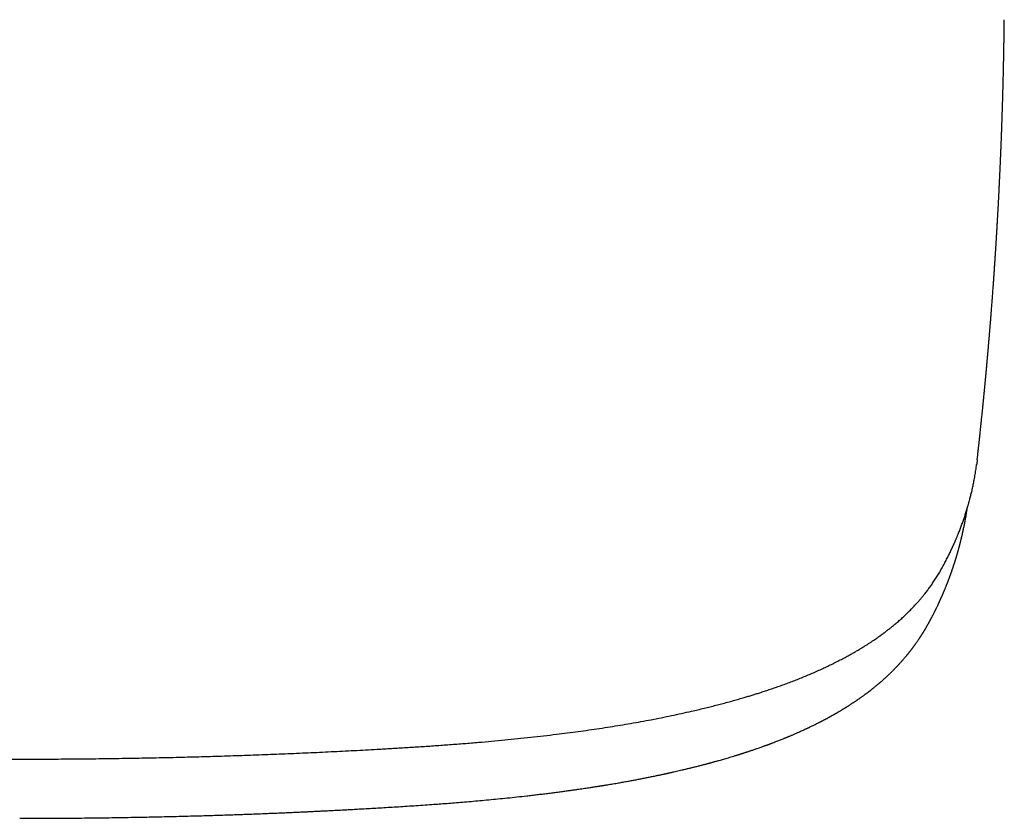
# Model space of a CAD drawing. Header units: millimetres. Extents: x 8 to 562, y 12 to 805.
# Tile 7 of 256: x 315 to 364, y 293 to 333. Entities that reach past the tile are written whole.
import ezdxf

# ---------------------------------------------------------------- set-up
doc = ezdxf.new("R2010")
doc.units = ezdxf.units.MM

msp = doc.modelspace()

# ---------------------------------------------------------------- linework, layer by layer
at = {"color": 7, "linetype": 'Continuous', "lineweight": 30}
for points, knots in [([(362.602, 310.586), (362.604, 310.61), (362.61, 310.662), (362.619, 310.739), (362.627, 310.811), (362.634, 310.872), (362.639, 310.92), (362.643, 310.958), (362.647, 310.99), (362.65, 311.021), (362.654, 311.056), (362.659, 311.095), (362.665, 311.152), (362.673, 311.224), (362.682, 311.309), (362.691, 311.392), (362.7, 311.472), (362.707, 311.542), (362.714, 311.602), (362.719, 311.653), (362.725, 311.705), (362.731, 311.761), (362.738, 311.826), (362.749, 311.926), (362.762, 312.055), (362.777, 312.197), (362.79, 312.317), (362.801, 312.422), (362.812, 312.529), (362.824, 312.641), (362.836, 312.758), (362.846, 312.861), (362.855, 312.948), (362.862, 313.014), (362.868, 313.076), (362.875, 313.141), (362.882, 313.212), (362.89, 313.293), (362.898, 313.376), (362.906, 313.458), (362.914, 313.535), (362.922, 313.612), (362.929, 313.689), (362.937, 313.765), (362.944, 313.838), (362.95, 313.9), (362.954, 313.949), (362.958, 313.987), (362.961, 314.021), (362.965, 314.056), (362.969, 314.098), (362.974, 314.149), (362.98, 314.21), (362.986, 314.277), (362.993, 314.348), (363, 314.42), (363.006, 314.491), (363.013, 314.558), (363.018, 314.615), (363.022, 314.659), (363.025, 314.693), (363.028, 314.725), (363.032, 314.759), (363.036, 314.803), (363.041, 314.866), (363.049, 314.944), (363.057, 315.034), (363.065, 315.119), (363.072, 315.201), (363.078, 315.267), (363.083, 315.318), (363.086, 315.353), (363.089, 315.384), (363.091, 315.412), (363.094, 315.438), (363.096, 315.467), (363.1, 315.502), (363.104, 315.548), (363.108, 315.6), (363.113, 315.655), (363.118, 315.71), (363.123, 315.761), (363.127, 315.81), (363.132, 315.868), (363.138, 315.933), (363.144, 316.002), (363.149, 316.066), (363.155, 316.128), (363.161, 316.198), (363.168, 316.277), (363.175, 316.366), (363.183, 316.459), (363.192, 316.557), (363.2, 316.651), (363.207, 316.737), (363.213, 316.809), (363.218, 316.872), (363.223, 316.933), (363.229, 316.999), (363.235, 317.074), (363.242, 317.153), (363.248, 317.234), (363.255, 317.312), (363.261, 317.388), (363.266, 317.459), (363.272, 317.523), (363.276, 317.582), (363.281, 317.639), (363.286, 317.701), (363.291, 317.769), (363.297, 317.842), (363.303, 317.915), (363.308, 317.986), (363.316, 318.08), (363.324, 318.193), (363.335, 318.327), (363.345, 318.464), (363.356, 318.606), (363.367, 318.753), (363.377, 318.894), (363.387, 319.029), (363.396, 319.148), (363.404, 319.257), (363.411, 319.36), (363.419, 319.47), (363.427, 319.582), (363.435, 319.691), (363.442, 319.791), (363.449, 319.886), (363.455, 319.976), (363.461, 320.071), (363.469, 320.174), (363.476, 320.287), (363.484, 320.403), (363.492, 320.518), (363.499, 320.627), (363.506, 320.732), (363.513, 320.837), (363.519, 320.93), (363.524, 321.012), (363.529, 321.082), (363.533, 321.154), (363.538, 321.227), (363.542, 321.298), (363.546, 321.363), (363.55, 321.418), (363.553, 321.468), (363.556, 321.518), (363.559, 321.574), (363.564, 321.649), (363.57, 321.743), (363.577, 321.855), (363.582, 321.952), (363.587, 322.03), (363.59, 322.086), (363.593, 322.136), (363.597, 322.196), (363.602, 322.274), (363.607, 322.376), (363.614, 322.491), (363.62, 322.598), (363.625, 322.691), (363.63, 322.764), (363.633, 322.829), (363.636, 322.88), (363.638, 322.92), (363.64, 322.954), (363.642, 322.99), (363.645, 323.045), (363.649, 323.118), (363.654, 323.207), (363.659, 323.297), (363.663, 323.382), (363.668, 323.46), (363.671, 323.531), (363.675, 323.596), (363.678, 323.658), (363.681, 323.723), (363.685, 323.788), (363.688, 323.852), (363.691, 323.915), (363.695, 323.982), (363.698, 324.051), (363.701, 324.117), (363.705, 324.178), (363.707, 324.235), (363.71, 324.289), (363.712, 324.339), (363.715, 324.39), (363.718, 324.444), (363.72, 324.505), (363.724, 324.575), (363.728, 324.653), (363.731, 324.729), (363.734, 324.799), (363.737, 324.864), (363.74, 324.924), (363.743, 324.98), (363.745, 325.034), (363.748, 325.089), (363.75, 325.143), (363.753, 325.194), (363.755, 325.241), (363.757, 325.288), (363.759, 325.336), (363.761, 325.387), (363.764, 325.443), (363.766, 325.503), (363.769, 325.567), (363.772, 325.63), (363.774, 325.691), (363.777, 325.745), (363.779, 325.792), (363.781, 325.836), (363.782, 325.874), (363.784, 325.911), (363.785, 325.95), (363.787, 325.994), (363.789, 326.045), (363.792, 326.121), (363.796, 326.219), (363.801, 326.339), (363.805, 326.446), (363.809, 326.538), (363.812, 326.618), (363.815, 326.691), (363.818, 326.763), (363.82, 326.835), (363.823, 326.911), (363.826, 326.992), (363.829, 327.072), (363.832, 327.145), (363.834, 327.213), (363.837, 327.278), (363.839, 327.348), (363.841, 327.409), (363.843, 327.466), (363.845, 327.52), (363.847, 327.582), (363.85, 327.655), (363.852, 327.735), (363.855, 327.818), (363.858, 327.895), (363.86, 327.965), (363.862, 328.037), (363.865, 328.115), (363.867, 328.202), (363.87, 328.291), (363.873, 328.378), (363.875, 328.465), (363.878, 328.554), (363.881, 328.643), (363.883, 328.725), (363.885, 328.798), (363.887, 328.861), (363.889, 328.922), (363.89, 328.985), (363.892, 329.053), (363.894, 329.121), (363.896, 329.182), (363.897, 329.237), (363.899, 329.29), (363.9, 329.346), (363.902, 329.412), (363.904, 329.489), (363.906, 329.575), (363.908, 329.662), (363.91, 329.744), (363.912, 329.817), (363.913, 329.884), (363.915, 329.952), (363.917, 330.025), (363.919, 330.109), (363.921, 330.201), (363.923, 330.295), (363.924, 330.379), (363.926, 330.453), (363.927, 330.518), (363.929, 330.581), (363.93, 330.64), (363.931, 330.705), (363.933, 330.781), (363.934, 330.87), (363.936, 330.964), (363.938, 331.061), (363.94, 331.154), (363.941, 331.24), (363.942, 331.316), (363.944, 331.389), (363.945, 331.465), (363.946, 331.549), (363.948, 331.638), (363.949, 331.719), (363.95, 331.789), (363.951, 331.846), (363.951, 331.9), (363.952, 331.955), (363.953, 332.028), (363.954, 332.118), (363.956, 332.22), (363.957, 332.323), (363.958, 332.4), (363.959, 332.453), (363.959, 332.48), (363.959, 332.504), (363.96, 332.527), (363.96, 332.55), (363.96, 332.579), (363.961, 332.62), (363.961, 332.656), (363.961, 332.678), (363.961, 332.681)], [0, 0, 0, 0, 0.003312, 0.007147, 0.010439, 0.013187, 0.015392, 0.017052, 0.018339, 0.019707, 0.02129, 0.023088, 0.0251, 0.02903, 0.032899, 0.036676, 0.040362, 0.04378, 0.046311, 0.048553, 0.050744, 0.053307, 0.05625, 0.059511, 0.066964, 0.073899, 0.078773, 0.083357, 0.088191, 0.093384, 0.098701, 0.104081, 0.107442, 0.110448, 0.113113, 0.115952, 0.11921, 0.122885, 0.126955, 0.130494, 0.134014, 0.137515, 0.140997, 0.144461, 0.147874, 0.150886, 0.152903, 0.154614, 0.156017, 0.157477, 0.159394, 0.161769, 0.16447, 0.16766, 0.17088, 0.174131, 0.17741, 0.180578, 0.183299, 0.185112, 0.18664, 0.1879, 0.189399, 0.191366, 0.193801, 0.197996, 0.202051, 0.205946, 0.209682, 0.213194, 0.214951, 0.216541, 0.217964, 0.219221, 0.220311, 0.221496, 0.223116, 0.225171, 0.227659, 0.230242, 0.232705, 0.235047, 0.237268, 0.239368, 0.242904, 0.24604, 0.248785, 0.251647, 0.254435, 0.258276, 0.262385, 0.26656, 0.270971, 0.275668, 0.279417, 0.282693, 0.28545, 0.287991, 0.290972, 0.294418, 0.298137, 0.30178, 0.30534, 0.308817, 0.312087, 0.314989, 0.317523, 0.320051, 0.322793, 0.325944, 0.329345, 0.332657, 0.33587, 0.338982, 0.345371, 0.351237, 0.357288, 0.363871, 0.37061, 0.37719, 0.383096, 0.388949, 0.393279, 0.397942, 0.402959, 0.408211, 0.413171, 0.417698, 0.421918, 0.425978, 0.429944, 0.434774, 0.440016, 0.445316, 0.450541, 0.455542, 0.460152, 0.464786, 0.469748, 0.472806, 0.475964, 0.479223, 0.482581, 0.485923, 0.488883, 0.491299, 0.493396, 0.49564, 0.498158, 0.50095, 0.505856, 0.51093, 0.516156, 0.519019, 0.521545, 0.523735, 0.525728, 0.529728, 0.534339, 0.539539, 0.545322, 0.548815, 0.552253, 0.555197, 0.557639, 0.559204, 0.560584, 0.562214, 0.564132, 0.567969, 0.5721, 0.576225, 0.580244, 0.583613, 0.586863, 0.58976, 0.592415, 0.595336, 0.59854, 0.601214, 0.604036, 0.607072, 0.610324, 0.613382, 0.616021, 0.618667, 0.621062, 0.623289, 0.625523, 0.627941, 0.630605, 0.633815, 0.637499, 0.641058, 0.644141, 0.647055, 0.649808, 0.652358, 0.654672, 0.657066, 0.659831, 0.661935, 0.66407, 0.666199, 0.668322, 0.670539, 0.673106, 0.675939, 0.678596, 0.681774, 0.684537, 0.686896, 0.689023, 0.690978, 0.69276, 0.694283, 0.695946, 0.697975, 0.700308, 0.702771, 0.708291, 0.713657, 0.718964, 0.722852, 0.726194, 0.729743, 0.732759, 0.735973, 0.739407, 0.743146, 0.746964, 0.750236, 0.752946, 0.75618, 0.759153, 0.762343, 0.76443, 0.766885, 0.769722, 0.772755, 0.776807, 0.780547, 0.784033, 0.787211, 0.790075, 0.793705, 0.797892, 0.801876, 0.805683, 0.809635, 0.813665, 0.817733, 0.821781, 0.824774, 0.827624, 0.83026, 0.83303, 0.836179, 0.839497, 0.84221, 0.844504, 0.846833, 0.849387, 0.852122, 0.855839, 0.859766, 0.863828, 0.867561, 0.870824, 0.873816, 0.876629, 0.879984, 0.883724, 0.888011, 0.892415, 0.896422, 0.899413, 0.902403, 0.905284, 0.907877, 0.910457, 0.914089, 0.918107, 0.922492, 0.926908, 0.931161, 0.935082, 0.93858, 0.94152, 0.944968, 0.948843, 0.952859, 0.956976, 0.959888, 0.962358, 0.964643, 0.967157, 0.96988, 0.974541, 0.97926, 0.983793, 0.98842, 0.989717, 0.990924, 0.99204, 0.993065, 0.994001, 0.995141, 0.997048, 0.999562, 1, 1, 1, 1]), ([(266.421, 310.394), (266.429, 310.331), (266.446, 310.207), (266.473, 310.024), (266.502, 309.845), (266.532, 309.671), (266.564, 309.501), (266.598, 309.336), (266.645, 309.115), (266.709, 308.838), (266.797, 308.501), (266.888, 308.181), (266.982, 307.878), (267.058, 307.65), (267.117, 307.48), (267.157, 307.37), (267.196, 307.262), (267.238, 307.15), (267.282, 307.035), (267.329, 306.918), (267.375, 306.804), (267.42, 306.695), (267.464, 306.589), (267.501, 306.505), (267.529, 306.441), (267.548, 306.397), (267.565, 306.358), (267.581, 306.322), (267.596, 306.29), (267.608, 306.263), (267.619, 306.238), (267.63, 306.215), (267.641, 306.191), (267.652, 306.165), (267.666, 306.137), (267.68, 306.106), (267.696, 306.071), (267.714, 306.033), (267.734, 305.992), (267.757, 305.944), (267.783, 305.89), (267.813, 305.828), (267.845, 305.762), (267.88, 305.692), (267.918, 305.617), (267.961, 305.533), (268.009, 305.441), (268.059, 305.345), (268.11, 305.251), (268.165, 305.15), (268.224, 305.043), (268.289, 304.931), (268.354, 304.822), (268.419, 304.718), (268.483, 304.617), (268.546, 304.52), (268.606, 304.429), (268.664, 304.345), (268.72, 304.266), (268.775, 304.188), (268.833, 304.11), (268.893, 304.03), (268.961, 303.94), (269.039, 303.841), (269.126, 303.733), (269.22, 303.62), (269.319, 303.504), (269.424, 303.386), (269.535, 303.265), (269.651, 303.142), (269.772, 303.018), (269.91, 302.881), (270.067, 302.732), (270.242, 302.572), (270.383, 302.448), (270.486, 302.361), (270.548, 302.309), (270.611, 302.256), (270.674, 302.205), (270.738, 302.153), (270.802, 302.103), (270.863, 302.055), (270.92, 302.01), (270.973, 301.97), (271.021, 301.933), (271.065, 301.9), (271.104, 301.871), (271.138, 301.846), (271.166, 301.825), (271.191, 301.807), (271.213, 301.791), (271.234, 301.775), (271.257, 301.759), (271.283, 301.741), (271.313, 301.719), (271.347, 301.695), (271.385, 301.668), (271.431, 301.636), (271.484, 301.599), (271.546, 301.557), (271.614, 301.511), (271.689, 301.461), (271.77, 301.407), (271.864, 301.346), (271.968, 301.279), (272.082, 301.208), (272.198, 301.137), (272.372, 301.031), (272.609, 300.893), (272.915, 300.722), (273.231, 300.553), (273.557, 300.387), (273.894, 300.222), (274.176, 300.091), (274.398, 299.991), (274.553, 299.922), (274.706, 299.855), (274.857, 299.791), (275.004, 299.729), (275.155, 299.667), (275.311, 299.603), (275.471, 299.54), (275.625, 299.48), (275.767, 299.426), (275.896, 299.377), (276.013, 299.333), (276.126, 299.292), (276.234, 299.253), (276.338, 299.215), (276.448, 299.177), (276.566, 299.135), (276.698, 299.09), (276.837, 299.042), (276.994, 298.99), (277.171, 298.932), (277.368, 298.869), (277.576, 298.803), (277.797, 298.735), (278.03, 298.665), (278.295, 298.587), (278.588, 298.503), (278.908, 298.415), (279.23, 298.329), (279.552, 298.245), (279.874, 298.164), (280.196, 298.085), (280.517, 298.008), (280.865, 297.928), (281.239, 297.845), (281.64, 297.759), (282.039, 297.676), (282.437, 297.596), (282.874, 297.512), (283.351, 297.424), (283.87, 297.332), (284.395, 297.244), (284.924, 297.16), (285.458, 297.078), (285.996, 297), (286.573, 296.921), (287.191, 296.84), (287.849, 296.759), (288.512, 296.682), (289.178, 296.61), (289.848, 296.541), (290.521, 296.476), (291.219, 296.413), (291.943, 296.352), (292.692, 296.293), (293.444, 296.238), (294.198, 296.187), (295.077, 296.132), (296.08, 296.071), (297.209, 296.008), (298.339, 295.949), (299.472, 295.894), (300.606, 295.843), (301.741, 295.796), (302.878, 295.754), (304.016, 295.715), (305.155, 295.681), (306.295, 295.65), (307.436, 295.624), (308.556, 295.602), (309.655, 295.584), (310.732, 295.57), (311.81, 295.56), (312.888, 295.553), (313.995, 295.549), (315.13, 295.55), (316.295, 295.554), (317.459, 295.562), (318.623, 295.574), (319.779, 295.591), (320.928, 295.611), (322.07, 295.635), (323.21, 295.663), (324.357, 295.696), (325.511, 295.733), (326.672, 295.774), (327.832, 295.819), (328.989, 295.869), (330.146, 295.923), (331.3, 295.982), (332.313, 296.037), (333.184, 296.087), (333.916, 296.131), (334.647, 296.177), (335.376, 296.226), (336.103, 296.278), (336.827, 296.334), (337.53, 296.392), (338.209, 296.452), (338.866, 296.513), (339.52, 296.578), (340.171, 296.647), (340.819, 296.72), (341.431, 296.793), (342.009, 296.866), (342.552, 296.938), (343.092, 297.013), (343.628, 297.091), (344.157, 297.172), (344.679, 297.256), (345.194, 297.344), (345.708, 297.435), (346.221, 297.53), (346.734, 297.63), (347.244, 297.734), (347.752, 297.843), (348.195, 297.942), (348.572, 298.03), (348.882, 298.104), (349.184, 298.178), (349.475, 298.252), (349.767, 298.328), (350.06, 298.406), (350.352, 298.487), (350.631, 298.566), (350.879, 298.638), (351.099, 298.704), (351.293, 298.762), (351.484, 298.822), (351.689, 298.887), (351.912, 298.959), (352.153, 299.039), (352.399, 299.123), (352.652, 299.211), (352.909, 299.304), (353.171, 299.402), (353.436, 299.503), (353.704, 299.609), (353.972, 299.719), (354.241, 299.832), (354.51, 299.949), (354.773, 300.067), (355.03, 300.187), (355.282, 300.308), (355.532, 300.432), (355.78, 300.56), (356.005, 300.679), (356.205, 300.789), (356.379, 300.887), (356.543, 300.982), (356.7, 301.074), (356.848, 301.164), (356.986, 301.25), (357.114, 301.331), (357.233, 301.409), (357.346, 301.483), (357.453, 301.555), (357.537, 301.613), (357.599, 301.657), (357.64, 301.686), (357.677, 301.712), (357.71, 301.735), (357.738, 301.755), (357.761, 301.772), (357.781, 301.786), (357.796, 301.797), (357.81, 301.808), (357.826, 301.819), (357.846, 301.834), (357.871, 301.853), (357.902, 301.875), (357.935, 301.9), (357.971, 301.927), (358.01, 301.956), (358.05, 301.987), (358.092, 302.019), (358.143, 302.059), (358.204, 302.107), (358.276, 302.164), (358.351, 302.225), (358.43, 302.29), (358.511, 302.358), (358.596, 302.431), (358.682, 302.505), (358.767, 302.581), (358.85, 302.656), (358.931, 302.73), (359.008, 302.803), (359.082, 302.874), (359.159, 302.95), (359.24, 303.031), (359.323, 303.115), (359.4, 303.196), (359.472, 303.273), (359.539, 303.346), (359.601, 303.415), (359.659, 303.48), (359.708, 303.536), (359.749, 303.585), (359.784, 303.626), (359.819, 303.667), (359.853, 303.709), (359.889, 303.752), (359.934, 303.807), (359.987, 303.874), (360.05, 303.955), (360.113, 304.037), (360.175, 304.12), (360.236, 304.204), (360.299, 304.292), (360.363, 304.384), (360.427, 304.48), (360.493, 304.579), (360.559, 304.683), (360.625, 304.788), (360.688, 304.892), (360.748, 304.996), (360.806, 305.097), (360.864, 305.202), (360.922, 305.31), (360.981, 305.421), (361.038, 305.53), (361.091, 305.634), (361.141, 305.734), (361.188, 305.829), (361.225, 305.906), (361.254, 305.965), (361.273, 306.007), (361.291, 306.045), (361.308, 306.08), (361.323, 306.112), (361.336, 306.14), (361.347, 306.164), (361.357, 306.185), (361.364, 306.202), (361.37, 306.216), (361.375, 306.226), (361.379, 306.235), (361.384, 306.246), (361.39, 306.259), (361.4, 306.28), (361.413, 306.31), (361.43, 306.348), (361.449, 306.39), (361.469, 306.435), (361.491, 306.485), (361.514, 306.538), (361.537, 306.594), (361.562, 306.652), (361.588, 306.713), (361.615, 306.779), (361.661, 306.891), (361.723, 307.049), (361.799, 307.249), (361.871, 307.447), (361.939, 307.642), (362.005, 307.841), (362.069, 308.043), (362.117, 308.202), (362.149, 308.313), (362.168, 308.378), (362.186, 308.445), (362.206, 308.514), (362.227, 308.593), (362.25, 308.682), (362.275, 308.781), (362.301, 308.884), (362.326, 308.992), (362.352, 309.102), (362.377, 309.216), (362.402, 309.333), (362.426, 309.455), (362.451, 309.581), (362.475, 309.711), (362.498, 309.847), (362.521, 309.987), (362.543, 310.131), (362.56, 310.251), (362.569, 310.324), (362.572, 310.347)], [0, 0, 0, 0, 0.003565, 0.007055, 0.010471, 0.013813, 0.017081, 0.020275, 0.023395, 0.029894, 0.036427, 0.042995, 0.048539, 0.054108, 0.056302, 0.058461, 0.060565, 0.062615, 0.064985, 0.067278, 0.069493, 0.071631, 0.073692, 0.075675, 0.076594, 0.077447, 0.078223, 0.078922, 0.079544, 0.08008, 0.080541, 0.080978, 0.08144, 0.081938, 0.082485, 0.083098, 0.083778, 0.084524, 0.085336, 0.086214, 0.087323, 0.088522, 0.089811, 0.09119, 0.09266, 0.094219, 0.096143, 0.098037, 0.099886, 0.101692, 0.103973, 0.106181, 0.108316, 0.110377, 0.112365, 0.114279, 0.11612, 0.117743, 0.119304, 0.120816, 0.122361, 0.123956, 0.1256, 0.127701, 0.129877, 0.132128, 0.134454, 0.136855, 0.139286, 0.14179, 0.144326, 0.146844, 0.150176, 0.153478, 0.15675, 0.157845, 0.158937, 0.160025, 0.16111, 0.162192, 0.163269, 0.16429, 0.165228, 0.166086, 0.166863, 0.16756, 0.168176, 0.168703, 0.169153, 0.169525, 0.16986, 0.170184, 0.170517, 0.170911, 0.171368, 0.171888, 0.172469, 0.173114, 0.173944, 0.174859, 0.17586, 0.176945, 0.178115, 0.17937, 0.180936, 0.18251, 0.184085, 0.185661, 0.189531, 0.193404, 0.197282, 0.201163, 0.205049, 0.208939, 0.210651, 0.212346, 0.21399, 0.215583, 0.217125, 0.218616, 0.220308, 0.221929, 0.223479, 0.224957, 0.226157, 0.227305, 0.228402, 0.229448, 0.230443, 0.231401, 0.232577, 0.233816, 0.235118, 0.236482, 0.238187, 0.239981, 0.241863, 0.243834, 0.245893, 0.248041, 0.250766, 0.253509, 0.256223, 0.258908, 0.261563, 0.264189, 0.266786, 0.269353, 0.272539, 0.275679, 0.278772, 0.281822, 0.284865, 0.288745, 0.292625, 0.296504, 0.300381, 0.304258, 0.308136, 0.312013, 0.316657, 0.321301, 0.325944, 0.330586, 0.335226, 0.339867, 0.344508, 0.349613, 0.354717, 0.359823, 0.364928, 0.37003, 0.377621, 0.385213, 0.392805, 0.400398, 0.407991, 0.415583, 0.423175, 0.430768, 0.43836, 0.445952, 0.453544, 0.461135, 0.468293, 0.47545, 0.482608, 0.489765, 0.496923, 0.504654, 0.512384, 0.520114, 0.527845, 0.535575, 0.543167, 0.550758, 0.55835, 0.565941, 0.573688, 0.581435, 0.589182, 0.59693, 0.604677, 0.612424, 0.62017, 0.625101, 0.630032, 0.634964, 0.639895, 0.644827, 0.649758, 0.654691, 0.659214, 0.663736, 0.668257, 0.67278, 0.677304, 0.681829, 0.685698, 0.689567, 0.693436, 0.697305, 0.701173, 0.704973, 0.708782, 0.712624, 0.716501, 0.720412, 0.724357, 0.728335, 0.732348, 0.734887, 0.737417, 0.739884, 0.742286, 0.744623, 0.747195, 0.749682, 0.752086, 0.754406, 0.75617, 0.757883, 0.759567, 0.761302, 0.763445, 0.765672, 0.767983, 0.770379, 0.772857, 0.77542, 0.778065, 0.780782, 0.783553, 0.78638, 0.789263, 0.7922, 0.795021, 0.79789, 0.800809, 0.803777, 0.806794, 0.809075, 0.811286, 0.813426, 0.815495, 0.817492, 0.819419, 0.821171, 0.822859, 0.824484, 0.826045, 0.827544, 0.82822, 0.828848, 0.829411, 0.82991, 0.830344, 0.830713, 0.831003, 0.831235, 0.831426, 0.831665, 0.831966, 0.832375, 0.832861, 0.833399, 0.833973, 0.834585, 0.835234, 0.835919, 0.836642, 0.837759, 0.838954, 0.840228, 0.84158, 0.84301, 0.844519, 0.846106, 0.847629, 0.849204, 0.850747, 0.852243, 0.853693, 0.855096, 0.856902, 0.858626, 0.860265, 0.861822, 0.863295, 0.864684, 0.865991, 0.867214, 0.868085, 0.868909, 0.869709, 0.870544, 0.871418, 0.872329, 0.873838, 0.875441, 0.877139, 0.878734, 0.880404, 0.882149, 0.883969, 0.885864, 0.887834, 0.88988, 0.891978, 0.894044, 0.89607, 0.898056, 0.900001, 0.902243, 0.904428, 0.906558, 0.908631, 0.910549, 0.912417, 0.914234, 0.915073, 0.915894, 0.916651, 0.917339, 0.917957, 0.918504, 0.918982, 0.919391, 0.919729, 0.919997, 0.920159, 0.920326, 0.92054, 0.920803, 0.921113, 0.921777, 0.922519, 0.923339, 0.924237, 0.925213, 0.926267, 0.927332, 0.928467, 0.92967, 0.930943, 0.932286, 0.936255, 0.940168, 0.944024, 0.947823, 0.951565, 0.955616, 0.9596, 0.960837, 0.962089, 0.963387, 0.964732, 0.966124, 0.967965, 0.969882, 0.971875, 0.973945, 0.976091, 0.978274, 0.98053, 0.98286, 0.985263, 0.987792, 0.990397, 0.99308, 0.995839, 0.998675, 1, 1, 1, 1]), ([(362.6, 310.586), (362.593, 310.517), (362.586, 310.439), (362.574, 310.36), (362.573, 310.35)], [0, 0, 0, 0, 0.872999, 1, 1, 1, 1]), ([(314.5, 292.577), (314.698, 292.578), (315.089, 292.578), (315.671, 292.579), (316.242, 292.582), (316.802, 292.586), (317.351, 292.59), (317.89, 292.595), (318.436, 292.602), (318.987, 292.609), (319.543, 292.617), (320.086, 292.626), (320.617, 292.636), (321.135, 292.646), (321.64, 292.657), (322.132, 292.669), (322.612, 292.681), (323.079, 292.693), (323.531, 292.706), (323.968, 292.719), (324.389, 292.732), (324.799, 292.745), (325.199, 292.759), (325.588, 292.772), (325.968, 292.786), (326.335, 292.8), (326.689, 292.813), (327.029, 292.827), (327.355, 292.84), (327.666, 292.853), (327.965, 292.866), (328.255, 292.879), (328.533, 292.892), (328.801, 292.904), (329.057, 292.916), (329.3, 292.927), (329.53, 292.939), (329.748, 292.949), (329.986, 292.961), (330.251, 292.975), (330.548, 292.99), (330.852, 293.006), (331.162, 293.023), (331.48, 293.04), (331.824, 293.06), (332.196, 293.081), (332.597, 293.104), (333.007, 293.129), (333.427, 293.155), (333.857, 293.182), (334.298, 293.211), (334.749, 293.241), (335.176, 293.271), (335.579, 293.3), (335.959, 293.329), (336.348, 293.36), (336.754, 293.393), (337.177, 293.429), (337.617, 293.468), (338.068, 293.509), (338.529, 293.554), (339, 293.601), (339.481, 293.652), (339.89, 293.697), (340.225, 293.735), (340.484, 293.766), (340.745, 293.797), (341.009, 293.829), (341.274, 293.863), (341.53, 293.896), (341.772, 293.928), (341.995, 293.958), (342.204, 293.987), (342.4, 294.014), (342.577, 294.039), (342.736, 294.062), (342.878, 294.083), (343.009, 294.103), (343.129, 294.121), (343.237, 294.137), (343.334, 294.152), (343.416, 294.165), (343.482, 294.175), (343.535, 294.184), (343.582, 294.191), (343.621, 294.197), (343.657, 294.203), (343.693, 294.209), (343.729, 294.214), (343.768, 294.221), (343.813, 294.228), (343.867, 294.237), (343.932, 294.247), (344.007, 294.26), (344.108, 294.276), (344.231, 294.297), (344.372, 294.321), (344.547, 294.351), (344.753, 294.387), (344.989, 294.429), (345.208, 294.469), (345.417, 294.508), (345.62, 294.547), (345.83, 294.588), (346.038, 294.629), (346.242, 294.67), (346.402, 294.702), (346.522, 294.728), (346.599, 294.744), (346.672, 294.759), (346.742, 294.774), (346.808, 294.788), (346.869, 294.801), (346.919, 294.812), (346.956, 294.82), (346.981, 294.826), (347, 294.83), (347.021, 294.834), (347.051, 294.841), (347.091, 294.85), (347.139, 294.86), (347.19, 294.872), (347.245, 294.884), (347.302, 294.897), (347.384, 294.915), (347.491, 294.939), (347.627, 294.971), (347.773, 295.005), (347.928, 295.042), (348.091, 295.081), (348.262, 295.123), (348.405, 295.158), (348.519, 295.187), (348.602, 295.208), (348.686, 295.23), (348.771, 295.251), (348.852, 295.273), (348.927, 295.292), (348.995, 295.31), (349.055, 295.326), (349.106, 295.34), (349.148, 295.351), (349.183, 295.36), (349.217, 295.37), (349.256, 295.38), (349.301, 295.393), (349.354, 295.407), (349.413, 295.423), (349.479, 295.442), (349.557, 295.464), (349.648, 295.489), (349.751, 295.518), (349.862, 295.55), (349.981, 295.585), (350.106, 295.622), (350.239, 295.661), (350.379, 295.704), (350.492, 295.738), (350.575, 295.765), (350.626, 295.78), (350.673, 295.795), (350.713, 295.808), (350.75, 295.82), (350.782, 295.83), (350.811, 295.839), (350.841, 295.849), (350.879, 295.861), (350.926, 295.876), (350.979, 295.893), (351.034, 295.911), (351.091, 295.93), (351.148, 295.949), (351.239, 295.979), (351.365, 296.021), (351.528, 296.077), (351.698, 296.137), (351.832, 296.185), (351.928, 296.219), (351.979, 296.238), (352.023, 296.254), (352.06, 296.268), (352.089, 296.278), (352.11, 296.286), (352.125, 296.291), (352.14, 296.297), (352.159, 296.304), (352.183, 296.313), (352.214, 296.325), (352.25, 296.338), (352.291, 296.354), (352.354, 296.378), (352.436, 296.409), (352.534, 296.447), (352.626, 296.483), (352.715, 296.518), (352.802, 296.553), (352.873, 296.582), (352.93, 296.605), (352.971, 296.622), (353.01, 296.637), (353.042, 296.651), (353.066, 296.66), (353.081, 296.667), (353.092, 296.671), (353.102, 296.675), (353.114, 296.68), (353.128, 296.686), (353.144, 296.693), (353.168, 296.703), (353.203, 296.718), (353.249, 296.737), (353.304, 296.761), (353.368, 296.788), (353.439, 296.819), (353.516, 296.852), (353.597, 296.888), (353.683, 296.926), (353.774, 296.967), (353.849, 297.001), (353.907, 297.028), (353.945, 297.045), (353.981, 297.062), (354.012, 297.076), (354.038, 297.088), (354.063, 297.1), (354.089, 297.113), (354.119, 297.127), (354.153, 297.143), (354.204, 297.167), (354.272, 297.2), (354.353, 297.239), (354.43, 297.277), (354.504, 297.313), (354.567, 297.345), (354.621, 297.372), (354.664, 297.394), (354.703, 297.414), (354.737, 297.431), (354.766, 297.446), (354.79, 297.459), (354.812, 297.47), (354.836, 297.483), (354.865, 297.498), (354.899, 297.516), (354.936, 297.535), (354.974, 297.555), (355.026, 297.583), (355.092, 297.618), (355.17, 297.661), (355.235, 297.696), (355.285, 297.724), (355.321, 297.745), (355.357, 297.765), (355.392, 297.784), (355.422, 297.801), (355.447, 297.815), (355.467, 297.827), (355.485, 297.837), (355.5, 297.846), (355.516, 297.855), (355.537, 297.867), (355.563, 297.882), (355.595, 297.901), (355.631, 297.922), (355.675, 297.948), (355.725, 297.977), (355.777, 298.008), (355.827, 298.038), (355.873, 298.066), (355.914, 298.091), (355.947, 298.111), (355.973, 298.127), (355.994, 298.141), (356.015, 298.154), (356.039, 298.168), (356.065, 298.185), (356.098, 298.205), (356.136, 298.23), (356.181, 298.258), (356.228, 298.288), (356.277, 298.32), (356.326, 298.352), (356.374, 298.383), (356.418, 298.413), (356.459, 298.44), (356.498, 298.467), (356.533, 298.491), (356.564, 298.512), (356.595, 298.533), (356.63, 298.557), (356.672, 298.586), (356.721, 298.62), (356.772, 298.657), (356.824, 298.694), (356.875, 298.731), (356.942, 298.779), (357.023, 298.839), (357.116, 298.909), (357.206, 298.978), (357.283, 299.038), (357.348, 299.089), (357.403, 299.133), (357.452, 299.173), (357.495, 299.208), (357.531, 299.237), (357.564, 299.265), (357.597, 299.292), (357.628, 299.319), (357.659, 299.345), (357.685, 299.367), (357.709, 299.388), (357.732, 299.407), (357.757, 299.429), (357.787, 299.455), (357.822, 299.485), (357.861, 299.52), (357.903, 299.558), (357.948, 299.598), (357.996, 299.642), (358.046, 299.688), (358.095, 299.733), (358.14, 299.775), (358.182, 299.816), (358.224, 299.856), (358.268, 299.898), (358.311, 299.941), (358.355, 299.985), (358.4, 300.03), (358.442, 300.072), (358.48, 300.111), (358.512, 300.144), (358.542, 300.175), (358.569, 300.204), (358.594, 300.23), (358.615, 300.252), (358.633, 300.272), (358.652, 300.292), (358.672, 300.314), (358.693, 300.337), (358.722, 300.369), (358.759, 300.409), (358.804, 300.459), (358.851, 300.513), (358.901, 300.57), (358.946, 300.623), (358.986, 300.669), (359.017, 300.706), (359.045, 300.74), (359.07, 300.771), (359.093, 300.799), (359.114, 300.824), (359.134, 300.849), (359.155, 300.874), (359.178, 300.903), (359.203, 300.935), (359.229, 300.968), (359.254, 301), (359.28, 301.034), (359.307, 301.069), (359.334, 301.104), (359.358, 301.136), (359.378, 301.162), (359.395, 301.185), (359.41, 301.206), (359.426, 301.228), (359.444, 301.252), (359.463, 301.278), (359.485, 301.308), (359.51, 301.344), (359.539, 301.384), (359.57, 301.428), (359.601, 301.472), (359.63, 301.515), (359.657, 301.554), (359.681, 301.59), (359.702, 301.622), (359.721, 301.65), (359.738, 301.676), (359.753, 301.699), (359.766, 301.718), (359.777, 301.735), (359.787, 301.751), (359.797, 301.767), (359.809, 301.786), (359.824, 301.81), (359.842, 301.838), (359.861, 301.869), (359.881, 301.9), (359.901, 301.933), (359.923, 301.97), (359.948, 302.01), (359.974, 302.053), (359.998, 302.093), (360.018, 302.129), (360.037, 302.16), (360.053, 302.188), (360.068, 302.214), (360.081, 302.238), (360.095, 302.261), (360.109, 302.286), (360.124, 302.314), (360.143, 302.347), (360.164, 302.385), (360.185, 302.424), (360.206, 302.462), (360.224, 302.495), (360.238, 302.52), (360.248, 302.539), (360.256, 302.555), (360.264, 302.57), (360.272, 302.585), (360.282, 302.604), (360.295, 302.628), (360.309, 302.655), (360.325, 302.686), (360.343, 302.72), (360.368, 302.769), (360.403, 302.836), (360.435, 302.899), (360.457, 302.943), (360.468, 302.965), (360.477, 302.984), (360.485, 302.999), (360.493, 303.016), (360.504, 303.038), (360.518, 303.066), (360.534, 303.098), (360.551, 303.135), (360.574, 303.181), (360.601, 303.237), (360.626, 303.289), (360.645, 303.331), (360.658, 303.359), (360.671, 303.386), (360.683, 303.411), (360.693, 303.434), (360.702, 303.453), (360.71, 303.47), (360.718, 303.486), (360.726, 303.504), (360.734, 303.523), (360.746, 303.549), (360.76, 303.581), (360.778, 303.619), (360.795, 303.658), (360.813, 303.699), (360.832, 303.74), (360.849, 303.781), (360.867, 303.82), (360.883, 303.858), (360.899, 303.895), (360.914, 303.93), (360.929, 303.965), (360.945, 304.004), (360.963, 304.047), (360.983, 304.095), (361.003, 304.144), (361.02, 304.186), (361.033, 304.217), (361.041, 304.237), (361.049, 304.257), (361.056, 304.274), (361.062, 304.29), (361.068, 304.306), (361.076, 304.324), (361.085, 304.347), (361.096, 304.375), (361.108, 304.407), (361.121, 304.44), (361.133, 304.471), (361.144, 304.5), (361.154, 304.525), (361.162, 304.547), (361.173, 304.576), (361.187, 304.613), (361.204, 304.658), (361.219, 304.699), (361.233, 304.736), (361.244, 304.767), (361.256, 304.798), (361.267, 304.829), (361.278, 304.86), (361.289, 304.893), (361.301, 304.927), (361.313, 304.96), (361.324, 304.99), (361.334, 305.019), (361.344, 305.05), (361.356, 305.083), (361.368, 305.119), (361.38, 305.155), (361.393, 305.192), (361.405, 305.229), (361.417, 305.264), (361.428, 305.298), (361.437, 305.328), (361.446, 305.353), (361.452, 305.374), (361.459, 305.394), (361.465, 305.415), (361.473, 305.438), (361.482, 305.466), (361.491, 305.495), (361.5, 305.523), (361.508, 305.551), (361.517, 305.58), (361.526, 305.609), (361.535, 305.639), (361.544, 305.667), (361.553, 305.697), (361.562, 305.726), (361.57, 305.756), (361.579, 305.783), (361.586, 305.809), (361.592, 305.83), (361.598, 305.85), (361.603, 305.869), (361.61, 305.891), (361.617, 305.915), (361.624, 305.939), (361.63, 305.962), (361.636, 305.984), (361.643, 306.007), (361.65, 306.032), (361.659, 306.064), (361.669, 306.102), (361.68, 306.142), (361.69, 306.18), (361.699, 306.214), (361.708, 306.247), (361.716, 306.278), (361.724, 306.307), (361.73, 306.332), (361.736, 306.356), (361.743, 306.381), (361.749, 306.407), (361.756, 306.432), (361.761, 306.452), (361.765, 306.469), (361.769, 306.485), (361.774, 306.504), (361.779, 306.526), (361.787, 306.556), (361.795, 306.592), (361.805, 306.632), (361.814, 306.67), (361.823, 306.707), (361.832, 306.744), (361.84, 306.781), (361.849, 306.819), (361.857, 306.856), (361.865, 306.892), (361.873, 306.927), (361.885, 306.98), (361.9, 307.051), (361.919, 307.139), (361.937, 307.226), (361.954, 307.312), (361.972, 307.401), (361.986, 307.473), (361.996, 307.527), (362.003, 307.563), (362.009, 307.6), (362.016, 307.638), (362.024, 307.68), (362.031, 307.719), (362.037, 307.753), (362.041, 307.78), (362.046, 307.807), (362.05, 307.832), (362.055, 307.857), (362.058, 307.877), (362.061, 307.896), (362.064, 307.911), (362.066, 307.924), (362.068, 307.939), (362.071, 307.957), (362.075, 307.979), (362.079, 308.003), (362.083, 308.027), (362.086, 308.048), (362.09, 308.071), (362.093, 308.096), (362.098, 308.125), (362.101, 308.146), (362.103, 308.156)], [0, 0, 0, 0, 0.008149, 0.01615, 0.024005, 0.031713, 0.039275, 0.046692, 0.053964, 0.061797, 0.069454, 0.076937, 0.084246, 0.091381, 0.098343, 0.105132, 0.111747, 0.11819, 0.12446, 0.13045, 0.136274, 0.141932, 0.147423, 0.152843, 0.158092, 0.163168, 0.168072, 0.172803, 0.177283, 0.181596, 0.185744, 0.189725, 0.193616, 0.197334, 0.200879, 0.20425, 0.207449, 0.210474, 0.213325, 0.217369, 0.221494, 0.225717, 0.230038, 0.234457, 0.238975, 0.244425, 0.250013, 0.255738, 0.2616, 0.267603, 0.273767, 0.280087, 0.286558, 0.291756, 0.297097, 0.302581, 0.308212, 0.314294, 0.32054, 0.326951, 0.333527, 0.34027, 0.347181, 0.354262, 0.357964, 0.361712, 0.365505, 0.369345, 0.373231, 0.377119, 0.380606, 0.383896, 0.38699, 0.389888, 0.392588, 0.394872, 0.396992, 0.398948, 0.40074, 0.402368, 0.403831, 0.405129, 0.406032, 0.406833, 0.407532, 0.408128, 0.408631, 0.409153, 0.409738, 0.410262, 0.410938, 0.411767, 0.412747, 0.413879, 0.415164, 0.417352, 0.419514, 0.421647, 0.425377, 0.429009, 0.432541, 0.43559, 0.438761, 0.442055, 0.445473, 0.448583, 0.451787, 0.453072, 0.454342, 0.455505, 0.456554, 0.457725, 0.458711, 0.459513, 0.460131, 0.460488, 0.460738, 0.46105, 0.461498, 0.462202, 0.462992, 0.463831, 0.464718, 0.465653, 0.466636, 0.468689, 0.470924, 0.473338, 0.475905, 0.478618, 0.481479, 0.484487, 0.485857, 0.487255, 0.488683, 0.490138, 0.491572, 0.492857, 0.49399, 0.495059, 0.495943, 0.496642, 0.497226, 0.497751, 0.498429, 0.499221, 0.500133, 0.501167, 0.502323, 0.5036, 0.505261, 0.507088, 0.509055, 0.511162, 0.513406, 0.51579, 0.518314, 0.520978, 0.521949, 0.522912, 0.523771, 0.524517, 0.525149, 0.525804, 0.526275, 0.526761, 0.527492, 0.528364, 0.529373, 0.530426, 0.531486, 0.532553, 0.533626, 0.536614, 0.53971, 0.542979, 0.546422, 0.547537, 0.54856, 0.549437, 0.550168, 0.550754, 0.551126, 0.551399, 0.551653, 0.552026, 0.552519, 0.553122, 0.553842, 0.554679, 0.55558, 0.557656, 0.559632, 0.561508, 0.563289, 0.565069, 0.566879, 0.567744, 0.568615, 0.56946, 0.570142, 0.570646, 0.570949, 0.571129, 0.571331, 0.571578, 0.571872, 0.572212, 0.572599, 0.573426, 0.574409, 0.575546, 0.576937, 0.57848, 0.580139, 0.581914, 0.583804, 0.585804, 0.587919, 0.588781, 0.589661, 0.590495, 0.591165, 0.591745, 0.592264, 0.592862, 0.59354, 0.594299, 0.595138, 0.597073, 0.598943, 0.600736, 0.602454, 0.604095, 0.605219, 0.606254, 0.607174, 0.607978, 0.608667, 0.609242, 0.609727, 0.610282, 0.610986, 0.611824, 0.612716, 0.613652, 0.614633, 0.616525, 0.61849, 0.620446, 0.621365, 0.622282, 0.623198, 0.624099, 0.624908, 0.625501, 0.626019, 0.626464, 0.626836, 0.627225, 0.627711, 0.628409, 0.629242, 0.63021, 0.631223, 0.632694, 0.634087, 0.635402, 0.636638, 0.637747, 0.638693, 0.63932, 0.639853, 0.640414, 0.641053, 0.641771, 0.642568, 0.643695, 0.644946, 0.646262, 0.647619, 0.649018, 0.650459, 0.651621, 0.652809, 0.653966, 0.654989, 0.655873, 0.65662, 0.657673, 0.658925, 0.660383, 0.661953, 0.663511, 0.665056, 0.666588, 0.669601, 0.672462, 0.67528, 0.678145, 0.679857, 0.681601, 0.683499, 0.684709, 0.685922, 0.68704, 0.688062, 0.689245, 0.690284, 0.691192, 0.691969, 0.692718, 0.693592, 0.694591, 0.695836, 0.697229, 0.698735, 0.700345, 0.702059, 0.70398, 0.705796, 0.707426, 0.708993, 0.710575, 0.712164, 0.713943, 0.715598, 0.717302, 0.719195, 0.720544, 0.721835, 0.723043, 0.724168, 0.725177, 0.72604, 0.726742, 0.727492, 0.728321, 0.729228, 0.730213, 0.731969, 0.733875, 0.735925, 0.738114, 0.740422, 0.741965, 0.743382, 0.744657, 0.74579, 0.746837, 0.747828, 0.748663, 0.749616, 0.750702, 0.75192, 0.753191, 0.754396, 0.755534, 0.75699, 0.758315, 0.759498, 0.760536, 0.761257, 0.762026, 0.762842, 0.763707, 0.76467, 0.765781, 0.767041, 0.768596, 0.77024, 0.771911, 0.773496, 0.774938, 0.776235, 0.777389, 0.778406, 0.779347, 0.780227, 0.780875, 0.781486, 0.782059, 0.782603, 0.783219, 0.784111, 0.785146, 0.786245, 0.787385, 0.788565, 0.789802, 0.791348, 0.792966, 0.794444, 0.795728, 0.796823, 0.797823, 0.79877, 0.799665, 0.800428, 0.801322, 0.802347, 0.803493, 0.804965, 0.806405, 0.807814, 0.809183, 0.809959, 0.810648, 0.811249, 0.811764, 0.812212, 0.812966, 0.813854, 0.814876, 0.816034, 0.817316, 0.818649, 0.821628, 0.824783, 0.825738, 0.826564, 0.827262, 0.827833, 0.828289, 0.829172, 0.830216, 0.831422, 0.832788, 0.834288, 0.836563, 0.839042, 0.840072, 0.841133, 0.842174, 0.8431, 0.843925, 0.844629, 0.845215, 0.845804, 0.846451, 0.847156, 0.847919, 0.849262, 0.85066, 0.852103, 0.853589, 0.855119, 0.856635, 0.858047, 0.859476, 0.860778, 0.862029, 0.8633, 0.864596, 0.866263, 0.867982, 0.869763, 0.871651, 0.872422, 0.873167, 0.873852, 0.874476, 0.875041, 0.875573, 0.876201, 0.87694, 0.878041, 0.879219, 0.880399, 0.881549, 0.882573, 0.883469, 0.884237, 0.884969, 0.886539, 0.888152, 0.889802, 0.890878, 0.892026, 0.893131, 0.894169, 0.89524, 0.896391, 0.897634, 0.89882, 0.899883, 0.900825, 0.901864, 0.90305, 0.904324, 0.905607, 0.906845, 0.908171, 0.909364, 0.910522, 0.911674, 0.912437, 0.913161, 0.91383, 0.914495, 0.915296, 0.916234, 0.917312, 0.91827, 0.919172, 0.92014, 0.921183, 0.922189, 0.923141, 0.924101, 0.925178, 0.926106, 0.927086, 0.927958, 0.928684, 0.929266, 0.929874, 0.930615, 0.931468, 0.932291, 0.933055, 0.93375, 0.934487, 0.935317, 0.936239, 0.937745, 0.939046, 0.940242, 0.941409, 0.942402, 0.943471, 0.944461, 0.945282, 0.945947, 0.946759, 0.947699, 0.948533, 0.949195, 0.949632, 0.950146, 0.950749, 0.951442, 0.952215, 0.953625, 0.954915, 0.9561, 0.957259, 0.958418, 0.95961, 0.960764, 0.961945, 0.963083, 0.964143, 0.965259, 0.968005, 0.970692, 0.973277, 0.975954, 0.97848, 0.981237, 0.982307, 0.983292, 0.98437, 0.985488, 0.986672, 0.987991, 0.988839, 0.989563, 0.99028, 0.991131, 0.991734, 0.992346, 0.992865, 0.993289, 0.993617, 0.993988, 0.994486, 0.995112, 0.995831, 0.996496, 0.997091, 0.997616, 0.998322, 0.999155, 1, 1, 1, 1])]:
    msp.add_open_spline(points, degree=3, knots=knots, dxfattribs=at)

doc.saveas('drawing.dxf')
